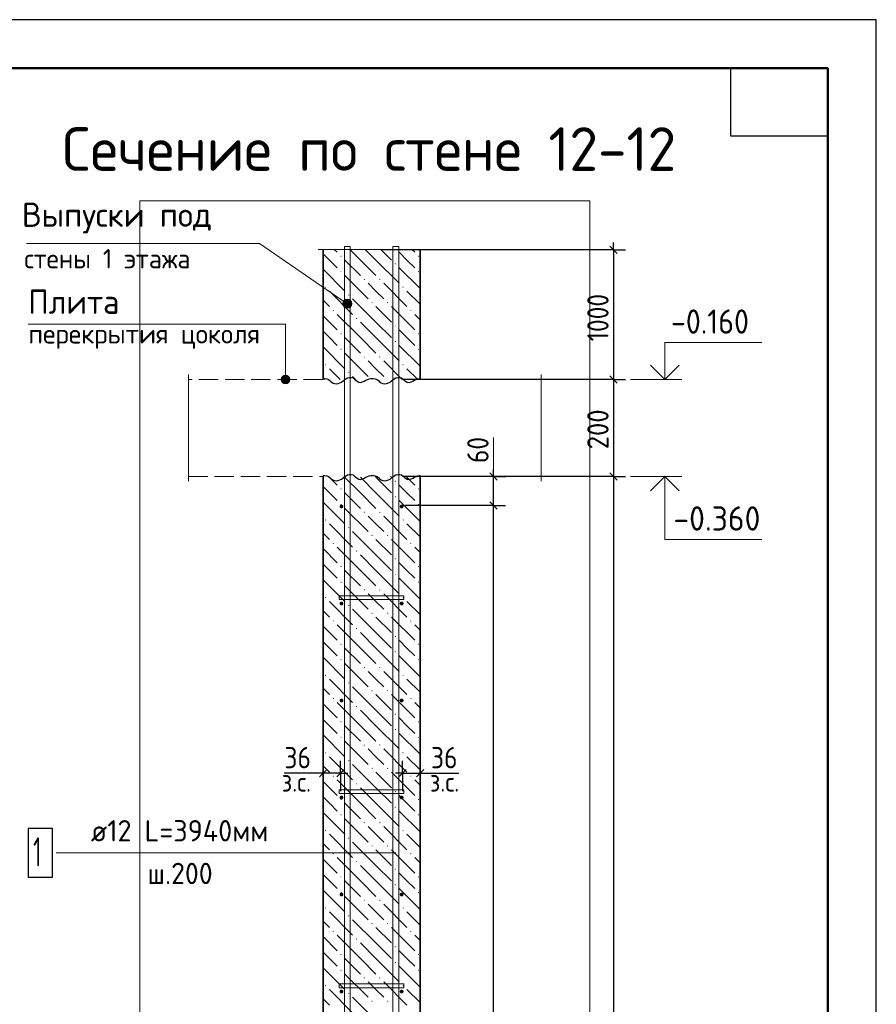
# Model space of a CAD drawing. Header units: millimetres. Extents: x 0 to 50400, y 0 to 35640.
# Tile 20 of 20: x 39806 to 50400, y 23460 to 35640. Entities that reach past the tile are written whole.
import ezdxf

# ---------------------------------------------------------------- set-up
doc = ezdxf.new("R2010")
doc.units = ezdxf.units.MM
doc.linetypes.add('______2', pattern=[324, 240, -84])
for name, color, linetype, lineweight in [('Standard', 7, 'Continuous', 25), ('ЖБ Перекрытие верхний уровень', 7, 'Continuous', 35), ('ЖБ Пилон', 7, 'Continuous', 35), ('ЖБ Стена верхний уровень', 7, 'Continuous', 35), ('Заголовок чертежа', 7, 'Continuous', 25), ('Позиционная метка диаметр_ шаг', 7, 'Continuous', 13), ('Позиционная метка линия выноска', 7, 'Continuous', 13), ('Примечания', 7, 'Continuous', 13)]:
    doc.layers.add(name, color=color, linetype=linetype, lineweight=lineweight)
doc.layers.add('Размерная выноска', color=7, linetype='Continuous')
for name, color, linetype, true_color in [('Стена фоновая арматура У1', 7, '______2', 0xa0a0a0), ('Стена фоновая арматура Х1', 7, '______2', 0xa0a0a0), ('Стена фоновая затяжка С-обр.', 7, '______2', 0xa0a0a0)]:
    doc.layers.add(name, color=color, linetype=linetype, true_color=true_color)
doc.styles.add('ISOCPEUR', font='txt')

msp = doc.modelspace()

# ---------------------------------------------------------------- hatches: boundary and pattern name
at = {"layer": 'ЖБ Пилон', "linetype": 'Continuous', "lineweight": 18, "transparency": 33554687}
for points in [[(43772, 32715), (43780, 32723), (43788, 32715), (43780, 32707)], [(44732, 32715), (44740, 32723), (44748, 32715), (44740, 32707)], [(43772, 32523), (43780, 32531), (43788, 32523), (43780, 32515)], [(44444, 32619), (44452, 32627), (44460, 32619), (44452, 32611)], [(44732, 32523), (44740, 32531), (44748, 32523), (44740, 32515)], [(44060, 32427), (44068, 32435), (44076, 32427), (44068, 32419)], [(44252, 32427), (44260, 32435), (44268, 32427), (44260, 32419)], [(43580, 32331), (43588, 32339), (43596, 32331), (43588, 32323)], [(44540, 32331), (44548, 32339), (44556, 32331), (44548, 32323)], [(43868, 32235), (43876, 32243), (43884, 32235), (43876, 32227)], [(43676, 32043), (43684, 32051), (43692, 32043), (43684, 32035)], [(44156, 32139), (44164, 32147), (44172, 32139), (44164, 32131)], [(44348, 32139), (44356, 32147), (44364, 32139), (44356, 32131)], [(44636, 32043), (44644, 32051), (44652, 32043), (44644, 32035)], [(43964, 31947), (43972, 31955), (43980, 31947), (43972, 31939)], [(44444, 31851), (44452, 31859), (44460, 31851), (44452, 31843)], [(43772, 31755), (43780, 31763), (43788, 31755), (43780, 31747)], [(44732, 31755), (44740, 31763), (44748, 31755), (44740, 31747)], [(43772, 31563), (43780, 31571), (43788, 31563), (43780, 31555)], [(44444, 31659), (44452, 31667), (44460, 31659), (44452, 31651)], [(44732, 31563), (44740, 31571), (44748, 31563), (44740, 31555)], [(44060, 31467), (44068, 31475), (44076, 31467), (44068, 31459)], [(44252, 31467), (44260, 31475), (44268, 31467), (44260, 31459)], [(43580, 31371), (43588, 31379), (43596, 31371), (43588, 31363)], [(44540, 31371), (44548, 31379), (44556, 31371), (44548, 31363)], [(43868, 31275), (43876, 31283), (43884, 31275), (43876, 31267)]]:
    msp.add_hatch(color=7, dxfattribs=at).paths.add_polyline_path(points, flags=16)
at = {"layer": 'ЖБ Стена верхний уровень', "linetype": 'Continuous', "lineweight": 18, "transparency": 33554687}
for points in [[(43772, 29835), (43780, 29843), (43788, 29835), (43780, 29827)], [(44444, 29931), (44452, 29939), (44460, 29931), (44452, 29923)], [(44732, 29835), (44740, 29843), (44748, 29835), (44740, 29827)], [(44444, 29739), (44452, 29747), (44460, 29739), (44452, 29731)], [(43772, 29643), (43780, 29651), (43788, 29643), (43780, 29635)], [(44732, 29643), (44740, 29651), (44748, 29643), (44740, 29635)], [(44060, 29547), (44068, 29555), (44076, 29547), (44068, 29539)], [(44252, 29547), (44260, 29555), (44268, 29547), (44260, 29539)], [(43580, 29451), (43588, 29459), (43596, 29451), (43588, 29443)], [(43868, 29355), (43876, 29363), (43884, 29355), (43876, 29347)], [(44540, 29451), (44548, 29459), (44556, 29451), (44548, 29443)], [(44156, 29259), (44164, 29267), (44172, 29259), (44164, 29251)], [(44348, 29259), (44356, 29267), (44364, 29259), (44356, 29251)], [(43676, 29163), (43684, 29171), (43692, 29163), (43684, 29155)], [(44636, 29163), (44644, 29171), (44652, 29163), (44644, 29155)], [(43964, 29067), (43972, 29075), (43980, 29067), (43972, 29059)], [(43772, 28875), (43780, 28883), (43788, 28875), (43780, 28867)], [(44444, 28971), (44452, 28979), (44460, 28971), (44452, 28963)], [(44732, 28875), (44740, 28883), (44748, 28875), (44740, 28867)], [(44444, 28779), (44452, 28787), (44460, 28779), (44452, 28771)], [(43772, 28683), (43780, 28691), (43788, 28683), (43780, 28675)], [(44732, 28683), (44740, 28691), (44748, 28683), (44740, 28675)], [(44060, 28587), (44068, 28595), (44076, 28587), (44068, 28579)], [(44252, 28587), (44260, 28595), (44268, 28587), (44260, 28579)], [(43580, 28491), (43588, 28499), (43596, 28491), (43588, 28483)], [(43868, 28395), (43876, 28403), (43884, 28395), (43876, 28387)], [(44540, 28491), (44548, 28499), (44556, 28491), (44548, 28483)], [(44156, 28299), (44164, 28307), (44172, 28299), (44164, 28291)], [(44348, 28299), (44356, 28307), (44364, 28299), (44356, 28291)], [(43676, 28203), (43684, 28211), (43692, 28203), (43684, 28195)], [(44636, 28203), (44644, 28211), (44652, 28203), (44644, 28195)], [(43964, 28107), (43972, 28115), (43980, 28107), (43972, 28099)], [(44444, 28011), (44452, 28019), (44460, 28011), (44452, 28003)], [(43772, 27915), (43780, 27923), (43788, 27915), (43780, 27907)], [(44732, 27915), (44740, 27923), (44748, 27915), (44740, 27907)], [(44444, 27819), (44452, 27827), (44460, 27819), (44452, 27811)], [(43772, 27723), (43780, 27731), (43788, 27723), (43780, 27715)], [(44732, 27723), (44740, 27731), (44748, 27723), (44740, 27715)], [(43580, 27531), (43588, 27539), (43596, 27531), (43588, 27523)], [(44060, 27627), (44068, 27635), (44076, 27627), (44068, 27619)], [(44252, 27627), (44260, 27635), (44268, 27627), (44260, 27619)], [(44540, 27531), (44548, 27539), (44556, 27531), (44548, 27523)], [(43868, 27435), (43876, 27443), (43884, 27435), (43876, 27427)], [(44156, 27339), (44164, 27347), (44172, 27339), (44164, 27331)], [(44348, 27339), (44356, 27347), (44364, 27339), (44356, 27331)], [(43676, 27243), (43684, 27251), (43692, 27243), (43684, 27235)], [(44636, 27243), (44644, 27251), (44652, 27243), (44644, 27235)], [(43964, 27147), (43972, 27155), (43980, 27147), (43972, 27139)], [(44444, 27051), (44452, 27059), (44460, 27051), (44452, 27043)], [(43772, 26955), (43780, 26963), (43788, 26955), (43780, 26947)], [(44732, 26955), (44740, 26963), (44748, 26955), (44740, 26947)], [(44444, 26859), (44452, 26867), (44460, 26859), (44452, 26851)], [(43772, 26763), (43780, 26771), (43788, 26763), (43780, 26755)], [(44060, 26667), (44068, 26675), (44076, 26667), (44068, 26659)], [(44252, 26667), (44260, 26675), (44268, 26667), (44260, 26659)], [(44732, 26763), (44740, 26771), (44748, 26763), (44740, 26755)], [(43580, 26571), (43588, 26579), (43596, 26571), (43588, 26563)], [(44540, 26571), (44548, 26579), (44556, 26571), (44548, 26563)], [(43868, 26475), (43876, 26483), (43884, 26475), (43876, 26467)], [(44156, 26379), (44164, 26387), (44172, 26379), (44164, 26371)], [(44348, 26379), (44356, 26387), (44364, 26379), (44356, 26371)], [(43676, 26283), (43684, 26291), (43692, 26283), (43684, 26275)], [(43964, 26187), (43972, 26195), (43980, 26187), (43972, 26179)], [(44636, 26283), (44644, 26291), (44652, 26283), (44644, 26275)], [(44444, 26091), (44452, 26099), (44460, 26091), (44452, 26083)], [(43772, 25995), (43780, 26003), (43788, 25995), (43780, 25987)], [(44732, 25995), (44740, 26003), (44748, 25995), (44740, 25987)], [(44444, 25899), (44452, 25907), (44460, 25899), (44452, 25891)], [(43772, 25803), (43780, 25811), (43788, 25803), (43780, 25795)], [(44060, 25707), (44068, 25715), (44076, 25707), (44068, 25699)], [(44252, 25707), (44260, 25715), (44268, 25707), (44260, 25699)], [(44732, 25803), (44740, 25811), (44748, 25803), (44740, 25795)], [(43580, 25611), (43588, 25619), (43596, 25611), (43588, 25603)], [(44540, 25611), (44548, 25619), (44556, 25611), (44548, 25603)], [(43868, 25515), (43876, 25523), (43884, 25515), (43876, 25507)], [(44156, 25419), (44164, 25427), (44172, 25419), (44164, 25411)], [(44348, 25419), (44356, 25427), (44364, 25419), (44356, 25411)], [(43676, 25323), (43684, 25331), (43692, 25323), (43684, 25315)], [(43964, 25227), (43972, 25235), (43980, 25227), (43972, 25219)], [(44636, 25323), (44644, 25331), (44652, 25323), (44644, 25315)], [(44444, 25131), (44452, 25139), (44460, 25131), (44452, 25123)], [(43772, 25035), (43780, 25043), (43788, 25035), (43780, 25027)], [(44732, 25035), (44740, 25043), (44748, 25035), (44740, 25027)], [(43772, 24843), (43780, 24851), (43788, 24843), (43780, 24835)], [(44444, 24939), (44452, 24947), (44460, 24939), (44452, 24931)], [(44732, 24843), (44740, 24851), (44748, 24843), (44740, 24835)], [(44060, 24747), (44068, 24755), (44076, 24747), (44068, 24739)], [(44252, 24747), (44260, 24755), (44268, 24747), (44260, 24739)], [(43580, 24651), (43588, 24659), (43596, 24651), (43588, 24643)], [(44540, 24651), (44548, 24659), (44556, 24651), (44548, 24643)], [(43868, 24555), (43876, 24563), (43884, 24555), (43876, 24547)], [(43676, 24363), (43684, 24371), (43692, 24363), (43684, 24355)], [(44156, 24459), (44164, 24467), (44172, 24459), (44164, 24451)], [(44348, 24459), (44356, 24467), (44364, 24459), (44356, 24451)], [(44636, 24363), (44644, 24371), (44652, 24363), (44644, 24355)], [(43964, 24267), (43972, 24275), (43980, 24267), (43972, 24259)], [(44444, 24171), (44452, 24179), (44460, 24171), (44452, 24163)], [(43772, 24075), (43780, 24083), (43788, 24075), (43780, 24067)], [(44732, 24075), (44740, 24083), (44748, 24075), (44740, 24067)], [(43772, 23883), (43780, 23891), (43788, 23883), (43780, 23875)], [(44444, 23979), (44452, 23987), (44460, 23979), (44452, 23971)], [(44732, 23883), (44740, 23891), (44748, 23883), (44740, 23875)], [(44060, 23787), (44068, 23795), (44076, 23787), (44068, 23779)], [(44252, 23787), (44260, 23795), (44268, 23787), (44260, 23779)], [(43580, 23691), (43588, 23699), (43596, 23691), (43588, 23683)], [(44540, 23691), (44548, 23699), (44556, 23691), (44548, 23683)], [(43868, 23595), (43876, 23603), (43884, 23595), (43876, 23587)], [(44156, 23499), (44164, 23507), (44172, 23499), (44164, 23491)], [(44348, 23499), (44356, 23507), (44364, 23499), (44356, 23491)]]:
    msp.add_hatch(color=7, dxfattribs=at).paths.add_polyline_path(points, flags=16)
at = {"layer": 'Позиционная метка линия выноска', "linetype": 'Continuous', "lineweight": 13, "transparency": 33554687}
for points in [[(43804, 32131), (43835, 32175), (43813, 32157)], [(43835, 32175), (43804, 32131), (43809, 32104)], [(43835, 32175), (43809, 32104), (43862, 32180)], [(43862, 32180), (43809, 32104), (43827, 32082)], [(43862, 32180), (43827, 32082), (43888, 32171)], [(43888, 32171), (43827, 32082), (43854, 32073)], [(43888, 32171), (43854, 32073), (43906, 32150)], [(43906, 32150), (43854, 32073), (43881, 32078)], [(43906, 32150), (43881, 32078), (43911, 32123)], [(43911, 32123), (43881, 32078), (43902, 32096)], [(43139, 31217), (43046, 31217), (43039, 31190)], [(43139, 31217), (43039, 31190), (43147, 31190)], [(43147, 31190), (43039, 31190), (43046, 31163)], [(43120, 31236), (43066, 31236), (43046, 31217)], [(43120, 31236), (43046, 31217), (43139, 31217)], [(43147, 31190), (43046, 31163), (43139, 31163)], [(43066, 31236), (43120, 31236), (43093, 31244)], [(43139, 31163), (43046, 31163), (43066, 31144)], [(43139, 31163), (43066, 31144), (43120, 31144)], [(43120, 31144), (43066, 31144), (43093, 31136)]]:
    msp.add_hatch(color=7, dxfattribs=at).paths.add_polyline_path(points)
at = {"layer": 'Стена фоновая арматура У1', "linetype": 'Continuous', "lineweight": 13, "transparency": 33554687}
for points in [[(43810, 29618), (43808, 29627), (43803, 29635), (43795, 29640), (43786, 29642), (43777, 29640), (43769, 29635), (43764, 29627), (43762, 29618), (43764, 29609), (43769, 29601), (43777, 29596), (43786, 29594), (43795, 29596), (43803, 29601), (43808, 29609)], [(44554, 29618), (44552, 29627), (44547, 29635), (44539, 29640), (44530, 29642), (44521, 29640), (44513, 29635), (44508, 29627), (44506, 29618), (44508, 29609), (44513, 29601), (44521, 29596), (44530, 29594), (44539, 29596), (44547, 29601), (44552, 29609)], [(43810, 28418), (43808, 28427), (43803, 28435), (43795, 28440), (43786, 28442), (43777, 28440), (43769, 28435), (43764, 28427), (43762, 28418), (43764, 28409), (43769, 28401), (43777, 28396), (43786, 28394), (43795, 28396), (43803, 28401), (43808, 28409)], [(44554, 28418), (44552, 28427), (44547, 28435), (44539, 28440), (44530, 28442), (44521, 28440), (44513, 28435), (44508, 28427), (44506, 28418), (44508, 28409), (44513, 28401), (44521, 28396), (44530, 28394), (44539, 28396), (44547, 28401), (44552, 28409)], [(43810, 27218), (43808, 27227), (43803, 27235), (43795, 27240), (43786, 27242), (43777, 27240), (43769, 27235), (43764, 27227), (43762, 27218), (43764, 27209), (43769, 27201), (43777, 27196), (43786, 27194), (43795, 27196), (43803, 27201), (43808, 27209)], [(44554, 27218), (44552, 27227), (44547, 27235), (44539, 27240), (44530, 27242), (44521, 27240), (44513, 27235), (44508, 27227), (44506, 27218), (44508, 27209), (44513, 27201), (44521, 27196), (44530, 27194), (44539, 27196), (44547, 27201), (44552, 27209)], [(43810, 26018), (43808, 26027), (43803, 26035), (43795, 26040), (43786, 26042), (43777, 26040), (43769, 26035), (43764, 26027), (43762, 26018), (43764, 26009), (43769, 26001), (43777, 25996), (43786, 25994), (43795, 25996), (43803, 26001), (43808, 26009)], [(44554, 26018), (44552, 26027), (44547, 26035), (44539, 26040), (44530, 26042), (44521, 26040), (44513, 26035), (44508, 26027), (44506, 26018), (44508, 26009), (44513, 26001), (44521, 25996), (44530, 25994), (44539, 25996), (44547, 26001), (44552, 26009)], [(43810, 24818), (43808, 24827), (43803, 24835), (43795, 24840), (43786, 24842), (43777, 24840), (43769, 24835), (43764, 24827), (43762, 24818), (43764, 24809), (43769, 24801), (43777, 24796), (43786, 24794), (43795, 24796), (43803, 24801), (43808, 24809)], [(44554, 24818), (44552, 24827), (44547, 24835), (44539, 24840), (44530, 24842), (44521, 24840), (44513, 24835), (44508, 24827), (44506, 24818), (44508, 24809), (44513, 24801), (44521, 24796), (44530, 24794), (44539, 24796), (44547, 24801), (44552, 24809)], [(43810, 23618), (43808, 23627), (43803, 23635), (43795, 23640), (43786, 23642), (43777, 23640), (43769, 23635), (43764, 23627), (43762, 23618), (43764, 23609), (43769, 23601), (43777, 23596), (43786, 23594), (43795, 23596), (43803, 23601), (43808, 23609)], [(44554, 23618), (44552, 23627), (44547, 23635), (44539, 23640), (44530, 23642), (44521, 23640), (44513, 23635), (44508, 23627), (44506, 23618), (44508, 23609), (44513, 23601), (44521, 23596), (44530, 23594), (44539, 23596), (44547, 23601), (44552, 23609)]]:
    msp.add_hatch(color=7, dxfattribs=at).paths.add_polyline_path(points)

# ---------------------------------------------------------------- linework, layer by layer
at = {"layer": 'Standard', "color": 7, "linetype": 'Continuous', "lineweight": -3, "transparency": 33554687}
for p, q in [((47149, 32792), (44296, 32792)), ((47149, 32792), (46999, 32792)), ((47149, 32792), (47149, 32882)), ((47149, 32792), (47299, 32792)), ((47149, 31190), (46999, 31190)), ((47149, 31190), (47299, 31190)), ((47149, 31190), (47149, 29990)), ((45665, 29990), (45515, 29990)), ((45665, 29990), (45665, 30080)), ((45665, 29990), (45815, 29990)), ((45665, 29990), (45665, 29990)), ((45665, 29630), (45665, 29990)), ((47149, 29990), (46999, 29990)), ((47149, 29990), (47299, 29990)), ((47149, 29990), (47149, 13550)), ((45665, 29630), (45515, 29630)), ((45665, 29630), (45815, 29630)), ((45665, 14030), (45665, 29630)), ((43558, 26320), (43558, 26470)), ((43774, 26320), (43774, 26470)), ((44542, 26320), (44542, 26470)), ((44758, 26320), (44758, 26470)), ((43558, 26320), (43468, 26320)), ((43558, 26320), (43558, 26170)), ((43558, 26320), (43558, 26320)), ((43774, 26320), (43558, 26320)), ((43774, 26320), (43774, 26170)), ((43774, 26320), (43774, 26095)), ((43774, 26320), (43864, 26320)), ((44542, 26320), (44452, 26320)), ((44542, 26320), (44542, 26170)), ((44542, 26320), (44542, 26095)), ((44542, 26320), (44758, 26320)), ((44758, 26320), (44758, 26170)), ((44758, 26320), (44758, 26320)), ((44758, 26320), (44848, 26320))]:
    msp.add_line(p, q, dxfattribs=at)
at = {"layer": 'Standard', "color": 7, "linetype": 'Continuous', "lineweight": 25, "transparency": 33554687}
for p, q in [((47104, 32837), (47194, 32747)), ((47104, 31235), (47194, 31145)), ((45710, 29945), (45620, 30035)), ((47104, 30035), (47194, 29945)), ((45710, 29585), (45620, 29675)), ((43603, 26365), (43513, 26275)), ((43819, 26365), (43729, 26275)), ((44497, 26275), (44587, 26365)), ((44713, 26275), (44803, 26365))]:
    msp.add_line(p, q, dxfattribs=at)
at = {"layer": 'Standard', "color": 7, "linetype": 'Continuous', "lineweight": 13, "transparency": 33554687}
for p, q in [((47359, 31190), (47995, 31190)), ((45665, 29990), (45665, 30470)), ((47359, 29990), (47995, 29990))]:
    msp.add_line(p, q, dxfattribs=at)
at = {"layer": 'Standard', "color": 7, "linetype": 'Continuous', "lineweight": 25, "transparency": 33554687}
for points in [[(0, 0), (50400, 0), (50400, 35640), (0, 35640), (0, 0)], [(49800, 35040), (49800, 34200), (48600, 34200), (48600, 35040), (49800, 35040)]]:
    msp.add_lwpolyline(points, close=True, dxfattribs=at)
at = {"layer": 'Standard', "color": 7, "linetype": 'Continuous', "lineweight": 50, "transparency": 33554687}
msp.add_lwpolyline([(2400, 35040), (49800, 35040), (49800, 600), (2400, 600), (2400, 35040)], close=True, dxfattribs=at)
at = {"layer": 'Standard', "color": 254, "linetype": 'Continuous', "lineweight": 13, "true_color": 0xc4c4ff, "transparency": 33554687}
msp.add_lwpolyline([(41292, 9881), (46856, 9881), (46856, 33399), (41292, 33399), (41292, 9881)], dxfattribs=at)
at = {"layer": 'Standard', "color": 7, "linetype": 'Continuous', "lineweight": -3, "transparency": 33554687}
for points in [[(47149, 32792), (47149, 31587), (47149, 31587), (47149, 31190)], [(47149, 31190), (47128, 31190), (47128, 31190), (47128, 31190), (47128, 31190), (47128, 31190), (47128, 31190), (44542, 31190)], [(47149, 29990), (47128, 29990), (47128, 29990), (47128, 29990), (47128, 29990), (44542, 29990)], [(45665, 29630), (45645, 29630), (45645, 29630), (44573, 29630)]]:
    msp.add_lwpolyline(points, dxfattribs=at)
at = {"layer": 'Standard', "color": 7, "linetype": 'Continuous', "lineweight": 13, "transparency": 33554687}
for points in [[(47786, 31190), (47786, 31646), (48986, 31646)], [(47786, 29990), (47786, 29210), (48986, 29210)]]:
    msp.add_lwpolyline(points, dxfattribs=at)
at = {"layer": 'Standard', "color": 7, "linetype": 'Continuous', "lineweight": 35, "transparency": 33554687}
for points in [[(47608, 31368), (47786, 31190), (47964, 31368)], [(47608, 29812), (47786, 29990), (47964, 29812)]]:
    msp.add_lwpolyline(points, dxfattribs=at)
at = {"layer": 'ЖБ Перекрытие верхний уровень', "color": 7, "linetype": '______2', "lineweight": 18, "transparency": 33554687}
for p, q in [((43558, 31190), (41892, 31190)), ((46256, 31190), (44758, 31190)), ((41892, 29990), (43558, 29990)), ((44758, 29990), (46256, 29990))]:
    msp.add_line(p, q, dxfattribs=at)
at = {"layer": 'ЖБ Пилон', "color": 7, "linetype": 'Continuous', "lineweight": 35, "transparency": 33554687}
for p, q in [((43558, 32799), (43558, 31190)), ((44758, 31190), (44758, 32799))]:
    msp.add_line(p, q, dxfattribs=at)
at = {"layer": 'ЖБ Пилон', "color": 9, "linetype": 'Continuous', "lineweight": 18, "true_color": 0xc7c7c7, "transparency": 33554687}
for p, q in [((43696, 32799), (43732, 32763)), ((44020, 32667), (43888, 32799)), ((44080, 32799), (44212, 32667)), ((44272, 32799), (44404, 32667)), ((44656, 32799), (44692, 32763)), ((43636, 32667), (43558, 32745)), ((43732, 32571), (43636, 32667)), ((43828, 32667), (44020, 32475)), ((44020, 32667), (44212, 32475)), ((44212, 32667), (44500, 32379)), ((44596, 32667), (44500, 32763)), ((44692, 32571), (44596, 32667)), ((43558, 32553), (43828, 32283)), ((44500, 32571), (44758, 32313)), ((43828, 32475), (44116, 32187)), ((43636, 32283), (43924, 31995)), ((44212, 32283), (44116, 32379)), ((44308, 32187), (44212, 32283)), ((44308, 32379), (44596, 32091)), ((44596, 32283), (44758, 32121)), ((43558, 32169), (43636, 32091)), ((44212, 31899), (43924, 32187)), ((44212, 32091), (44404, 31899)), ((44404, 32091), (44692, 31803)), ((43558, 31977), (43732, 31803)), ((44020, 31707), (43732, 31995)), ((44758, 31929), (44692, 31995)), ((44020, 31899), (44212, 31707)), ((44212, 31899), (44404, 31707)), ((44596, 31707), (44500, 31803)), ((43636, 31707), (43558, 31785)), ((43732, 31611), (43636, 31707)), ((43828, 31707), (44020, 31515)), ((44020, 31707), (44212, 31515)), ((44212, 31707), (44500, 31419)), ((44692, 31611), (44596, 31707)), ((43558, 31593), (43828, 31323)), ((44500, 31611), (44758, 31353)), ((43828, 31515), (44116, 31227)), ((43636, 31323), (43769, 31190)), ((44212, 31323), (44116, 31419)), ((44308, 31227), (44212, 31323)), ((44308, 31419), (44537, 31190)), ((44596, 31323), (44729, 31190)), ((43558, 31209), (43577, 31190)), ((43961, 31190), (43924, 31227))]:
    msp.add_line(p, q, dxfattribs=at)
at = {"layer": 'ЖБ Стена верхний уровень', "color": 7, "linetype": 'Continuous', "lineweight": 35, "transparency": 33554687}
for p, q in [((43558, 29990), (43558, 13550)), ((44758, 13550), (44758, 29990))]:
    msp.add_line(p, q, dxfattribs=at)
at = {"layer": 'ЖБ Стена верхний уровень', "color": 9, "linetype": 'Continuous', "lineweight": 18, "true_color": 0xc7c7c7, "transparency": 33554687}
for p, q in [((43625, 29990), (43732, 29883)), ((44020, 29787), (43817, 29990)), ((44020, 29979), (44212, 29787)), ((44212, 29979), (44201, 29990)), ((44212, 29979), (44404, 29787)), ((44393, 29990), (44404, 29979)), ((44585, 29990), (44692, 29883)), ((43636, 29787), (43558, 29865)), ((44596, 29787), (44500, 29883)), ((43732, 29691), (43636, 29787)), ((43828, 29787), (44020, 29595)), ((44020, 29787), (44212, 29595)), ((44212, 29787), (44500, 29499)), ((44692, 29691), (44596, 29787)), ((43558, 29673), (43828, 29403)), ((44500, 29691), (44758, 29433)), ((43828, 29595), (44116, 29307)), ((44212, 29403), (44116, 29499)), ((44308, 29499), (44596, 29211)), ((43636, 29403), (43924, 29115)), ((44308, 29307), (44212, 29403)), ((44596, 29403), (44758, 29241)), ((43558, 29289), (43636, 29211)), ((44212, 29019), (43924, 29307)), ((44020, 28827), (43732, 29115)), ((44212, 29211), (44404, 29019)), ((44404, 29211), (44692, 28923)), ((44758, 29049), (44692, 29115)), ((43558, 29097), (43732, 28923)), ((44020, 29019), (44212, 28827)), ((44212, 29019), (44404, 28827)), ((43636, 28827), (43558, 28905)), ((44596, 28827), (44500, 28923)), ((43732, 28731), (43636, 28827)), ((43828, 28827), (44020, 28635)), ((44020, 28827), (44212, 28635)), ((44212, 28827), (44500, 28539)), ((44692, 28731), (44596, 28827)), ((43558, 28713), (43828, 28443)), ((43828, 28635), (44116, 28347)), ((44500, 28731), (44758, 28473)), ((44212, 28443), (44116, 28539)), ((44308, 28539), (44596, 28251)), ((43636, 28443), (43924, 28155)), ((44308, 28347), (44212, 28443)), ((44596, 28443), (44758, 28281)), ((43558, 28329), (43636, 28251)), ((44212, 28059), (43924, 28347)), ((43558, 28137), (43732, 27963)), ((44020, 27867), (43732, 28155)), ((44212, 28251), (44404, 28059)), ((44404, 28251), (44692, 27963)), ((44758, 28089), (44692, 28155)), ((44020, 28059), (44212, 27867)), ((44212, 28059), (44404, 27867)), ((43636, 27867), (43558, 27945)), ((44596, 27867), (44500, 27963)), ((43732, 27771), (43636, 27867)), ((43828, 27867), (44020, 27675)), ((44020, 27867), (44212, 27675)), ((44212, 27867), (44500, 27579)), ((44500, 27771), (44758, 27513)), ((44692, 27771), (44596, 27867)), ((43558, 27753), (43828, 27483)), ((43828, 27675), (44116, 27387)), ((44212, 27483), (44116, 27579)), ((44308, 27579), (44596, 27291)), ((43636, 27483), (43924, 27195)), ((44308, 27387), (44212, 27483)), ((44596, 27483), (44758, 27321)), ((43558, 27369), (43636, 27291)), ((44212, 27099), (43924, 27387)), ((44212, 27291), (44404, 27099)), ((44404, 27291), (44692, 27003)), ((43558, 27177), (43732, 27003)), ((44020, 26907), (43732, 27195)), ((44758, 27129), (44692, 27195)), ((44020, 27099), (44212, 26907)), ((44212, 27099), (44404, 26907)), ((43636, 26907), (43558, 26985)), ((44596, 26907), (44500, 27003)), ((43732, 26811), (43636, 26907)), ((43828, 26907), (44020, 26715)), ((44020, 26907), (44212, 26715)), ((44212, 26907), (44500, 26619)), ((44500, 26811), (44758, 26553)), ((44692, 26811), (44596, 26907)), ((43558, 26793), (43828, 26523)), ((43828, 26715), (44116, 26427)), ((44212, 26523), (44116, 26619)), ((44308, 26619), (44596, 26331)), ((43636, 26523), (43924, 26235)), ((44308, 26427), (44212, 26523)), ((44596, 26523), (44758, 26361)), ((43558, 26409), (43636, 26331)), ((44212, 26139), (43924, 26427)), ((44212, 26331), (44404, 26139)), ((44404, 26331), (44692, 26043)), ((43558, 26217), (43732, 26043)), ((44020, 25947), (43732, 26235)), ((44758, 26169), (44692, 26235)), ((44020, 26139), (44212, 25947)), ((44212, 26139), (44404, 25947)), ((43636, 25947), (43558, 26025)), ((43732, 25851), (43636, 25947)), ((43828, 25947), (44020, 25755)), ((44020, 25947), (44212, 25755)), ((44212, 25947), (44500, 25659)), ((44596, 25947), (44500, 26043)), ((44692, 25851), (44596, 25947)), ((43558, 25833), (43828, 25563)), ((44500, 25851), (44758, 25593)), ((43828, 25755), (44116, 25467)), ((44212, 25563), (44116, 25659)), ((44308, 25659), (44596, 25371)), ((43636, 25563), (43924, 25275)), ((44212, 25179), (43924, 25467)), ((44308, 25467), (44212, 25563)), ((44596, 25563), (44758, 25401)), ((43558, 25449), (43636, 25371)), ((44212, 25371), (44404, 25179)), ((44404, 25371), (44692, 25083)), ((43558, 25257), (43732, 25083)), ((44020, 24987), (43732, 25275)), ((44758, 25209), (44692, 25275)), ((44020, 25179), (44212, 24987)), ((44212, 25179), (44404, 24987)), ((43636, 24987), (43558, 25065)), ((43732, 24891), (43636, 24987)), ((43828, 24987), (44020, 24795)), ((44020, 24987), (44212, 24795)), ((44212, 24987), (44500, 24699)), ((44596, 24987), (44500, 25083)), ((44692, 24891), (44596, 24987)), ((43558, 24873), (43828, 24603)), ((44500, 24891), (44758, 24633)), ((43828, 24795), (44116, 24507)), ((44212, 24603), (44116, 24699)), ((44308, 24699), (44596, 24411)), ((43558, 24489), (43636, 24411)), ((43636, 24603), (43924, 24315)), ((44212, 24219), (43924, 24507)), ((44308, 24507), (44212, 24603)), ((44596, 24603), (44758, 24441)), ((44212, 24411), (44404, 24219)), ((44404, 24411), (44692, 24123)), ((43558, 24297), (43732, 24123)), ((44020, 24027), (43732, 24315)), ((44758, 24249), (44692, 24315)), ((44020, 24219), (44212, 24027)), ((44212, 24219), (44404, 24027)), ((44596, 24027), (44500, 24123)), ((43636, 24027), (43558, 24105)), ((43732, 23931), (43636, 24027)), ((43828, 24027), (44020, 23835)), ((44020, 24027), (44212, 23835)), ((44212, 24027), (44500, 23739)), ((44692, 23931), (44596, 24027)), ((43558, 23913), (43828, 23643)), ((44500, 23931), (44758, 23673)), ((43828, 23835), (44116, 23547)), ((43636, 23643), (43924, 23355)), ((44212, 23643), (44116, 23739)), ((44308, 23547), (44212, 23643)), ((44308, 23739), (44596, 23451)), ((44596, 23643), (44758, 23481)), ((43558, 23529), (43636, 23451)), ((44212, 23259), (43924, 23547))]:
    msp.add_line(p, q, dxfattribs=at)
at = {"layer": 'Позиционная метка линия выноска', "color": 7, "linetype": 'Continuous', "lineweight": 13, "transparency": 33554687}
for p, q in [((43813, 32157), (43813, 32157)), ((43888, 32171), (43888, 32171)), ((43827, 32082), (43827, 32082)), ((43902, 32096), (43902, 32096)), ((43039, 31190), (43039, 31190)), ((43093, 31244), (43093, 31244)), ((43147, 31190), (43147, 31190)), ((43093, 31136), (43093, 31136)), ((40257, 25334), (44458, 25334))]:
    msp.add_line(p, q, dxfattribs=at)
for points in [[(39890, 32870), (42770, 32870), (43858, 32127)], [(39913, 31874), (43093, 31874), (43093, 31190)]]:
    msp.add_lwpolyline(points, dxfattribs=at)
for centre in [(43858, 32127), (43093, 31190)]:
    msp.add_circle(centre, 54, dxfattribs=at)
at = {"layer": 'Примечания', "color": 7, "linetype": 'Continuous', "lineweight": 25, "transparency": 33554687}
for p, q in [((44758, 31200), (44758, 31200)), ((44758, 30000), (44758, 30000))]:
    msp.add_line(p, q, dxfattribs=at)
for points in [[(43558, 31200), (43580, 31201), (43604, 31197), (43626, 31189), (43643, 31176), (43658, 31161), (43675, 31148), (43698, 31140), (43721, 31135), (43744, 31140), (43766, 31149), (43787, 31158), (43805, 31171), (43822, 31185), (43839, 31199), (43859, 31210), (43882, 31215), (43906, 31214), (43929, 31208), (43947, 31195), (43962, 31180), (43979, 31167), (43999, 31156), (44023, 31154), (44047, 31160), (44068, 31169), (44088, 31179), (44109, 31189), (44130, 31199), (44153, 31203), (44158, 31204)], [(44158, 31200), (44180, 31201), (44204, 31197), (44226, 31189), (44243, 31176), (44258, 31161), (44275, 31148), (44298, 31140), (44321, 31135), (44344, 31140), (44366, 31149), (44387, 31158), (44405, 31171), (44422, 31185), (44439, 31199), (44459, 31210), (44482, 31215), (44506, 31214), (44529, 31208), (44547, 31195), (44562, 31180), (44579, 31167), (44599, 31156), (44623, 31154), (44647, 31160), (44668, 31169), (44688, 31179), (44709, 31189), (44730, 31199), (44753, 31203), (44758, 31204)], [(43558, 30000), (43580, 30001), (43604, 29997), (43626, 29989), (43643, 29976), (43658, 29961), (43675, 29948), (43698, 29940), (43721, 29935), (43744, 29940), (43766, 29949), (43787, 29958), (43805, 29971), (43822, 29985), (43839, 29999), (43859, 30010), (43882, 30015), (43906, 30014), (43929, 30008), (43947, 29995), (43962, 29980), (43979, 29967), (43999, 29956), (44023, 29954), (44047, 29960), (44068, 29969), (44088, 29979), (44109, 29989), (44130, 29999), (44153, 30003), (44158, 30004)], [(44158, 30000), (44180, 30001), (44204, 29997), (44226, 29989), (44243, 29976), (44258, 29961), (44275, 29948), (44298, 29940), (44321, 29935), (44344, 29940), (44366, 29949), (44387, 29958), (44405, 29971), (44422, 29985), (44439, 29999), (44459, 30010), (44482, 30015), (44506, 30014), (44529, 30008), (44547, 29995), (44562, 29980), (44579, 29967), (44599, 29956), (44623, 29954), (44647, 29960), (44668, 29969), (44688, 29979), (44709, 29989), (44730, 29999), (44753, 30003), (44758, 30004)]]:
    msp.add_lwpolyline(points, dxfattribs=at)
at = {"layer": 'Размерная выноска', "color": 7, "linetype": 'Continuous', "lineweight": 13, "transparency": 33554687}
for p, q in [((43498, 32799), (44818, 32799)), ((41892, 31250), (41892, 29930)), ((46256, 29930), (46256, 31250))]:
    msp.add_line(p, q, dxfattribs=at)
at = {"layer": 'Размерная выноска', "color": 7, "linetype": 'Continuous', "lineweight": -3, "transparency": 33554687}
for p, q in [((43558, 26320), (43078, 26320)), ((44758, 26320), (45238, 26320))]:
    msp.add_line(p, q, dxfattribs=at)
at = {"layer": 'Стена фоновая арматура Х1', "color": 7, "linetype": 'Continuous', "lineweight": 18, "transparency": 33554687}
for points in [[(43822, 13550), (43822, 32835), (43894, 32835), (43894, 13550), (43822, 13550)], [(44422, 13550), (44422, 32835), (44494, 32835), (44494, 13550), (44422, 13550)]]:
    msp.add_lwpolyline(points, dxfattribs=at)
at = {"layer": 'Стена фоновая арматура Х1', "color": 7, "linetype": 'Continuous', "lineweight": 25, "transparency": 33554687}
msp.add_lwpolyline([(39913, 25034), (40213, 25034), (40213, 25634), (39913, 25634), (39913, 25034)], dxfattribs=at)
at = {"layer": 'Стена фоновая затяжка С-обр.', "color": 98, "linetype": 'Continuous', "lineweight": 13, "true_color": 0x005000, "transparency": 33554687}
for points in [[(44557, 28466), (43759, 28466), (43759, 28514), (44557, 28514), (44557, 28466)], [(44557, 26066), (43759, 26066), (43759, 26114), (44557, 26114), (44557, 26066)], [(44557, 23666), (43759, 23666), (43759, 23714), (44557, 23714), (44557, 23666)]]:
    msp.add_lwpolyline(points, dxfattribs=at)

# ---------------------------------------------------------------- texts
at = {"layer": 'Standard', "color": 7, "linetype": 'Continuous', "lineweight": 25, "transparency": 33554687, "char_height": 264, "attachment_point": 7, "rotation": 90, "style": 'ISOCPEUR'}
for s, insert, width in [('\\W0.87;1000', (47089, 31661), 800.3), ('\\W0.91;200', (47089, 30326), 674.39), ('\\W0.87;60', (45605, 30155), 484.73)]:
    msp.add_mtext(s, dxfattribs=dict(at, insert=insert, width=width))
at = {"layer": 'Standard', "color": 7, "linetype": 'Continuous', "lineweight": 25, "transparency": 33554687, "attachment_point": 7, "style": 'ISOCPEUR'}
for s, insert, char_height, width in [('\\W0.90;-0.160', (47861, 31756), 300, 1214.13), ('\\W0.95;-0.360', (47891, 29320), 300, 1281.44), ('\\W0.87;36', (43080, 26380), 264, 484.71), ('\\W0.87;36', (44893, 26380), 264, 484.71)]:
    msp.add_mtext(s, dxfattribs=dict(at, insert=insert, char_height=char_height, width=width))
at = {"layer": 'Standard', "color": 7, "linetype": 'Continuous', "lineweight": 18, "transparency": 33554687, "char_height": 240, "attachment_point": 7, "style": 'ISOCPEUR'}
for insert, width in [((43047, 26091), 551.93), ((44879, 26091), 551.94)]:
    msp.add_mtext('\\W0.90;з.с.', dxfattribs=dict(at, insert=insert, width=width))
at = {"layer": 'Заголовок чертежа', "color": 7, "linetype": 'Continuous', "lineweight": 50, "transparency": 33554687, "insert": (40334, 33770), "char_height": 540, "width": 8247.14, "attachment_point": 7, "style": 'ISOCPEUR'}
msp.add_mtext('\\W0.96;Сечение по стене 12-12', dxfattribs=at)
at = {"layer": 'Позиционная метка диаметр_ шаг', "color": 7, "linetype": 'Continuous', "lineweight": 25, "transparency": 33554687, "attachment_point": 7, "style": 'ISOCPEUR'}
for s, insert, char_height, width in [('\\W0.97;Выпуски под', (39834, 32996), 300, 2454.85), ('\\W0.96;стены 1 этажа', (39864, 32564), 240, 2394.46), ('\\W0.95;Плита', (39913, 32001), 300, 1311.99), ('\\W0.98;перекрытия цоколя', (39913, 31569), 240, 3044.07)]:
    msp.add_mtext(s, dxfattribs=dict(at, insert=insert, char_height=char_height, width=width))
at = {"layer": 'Стена фоновая арматура Х1', "color": 7, "linetype": 'Continuous', "lineweight": 13, "transparency": 33554687, "attachment_point": 7, "style": 'ISOCPEUR'}
for s, insert, char_height, width in [('\\W0.96;ø12 L=3940мм ', (40687, 25475), 264, 2554.12), ('\\W0.56;1', (39973, 25166), 360, 280.01), ('\\W0.95;ш.200 ', (41387, 24947), 264, 1154.56)]:
    msp.add_mtext(s, dxfattribs=dict(at, insert=insert, char_height=char_height, width=width))

doc.saveas('drawing.dxf')
